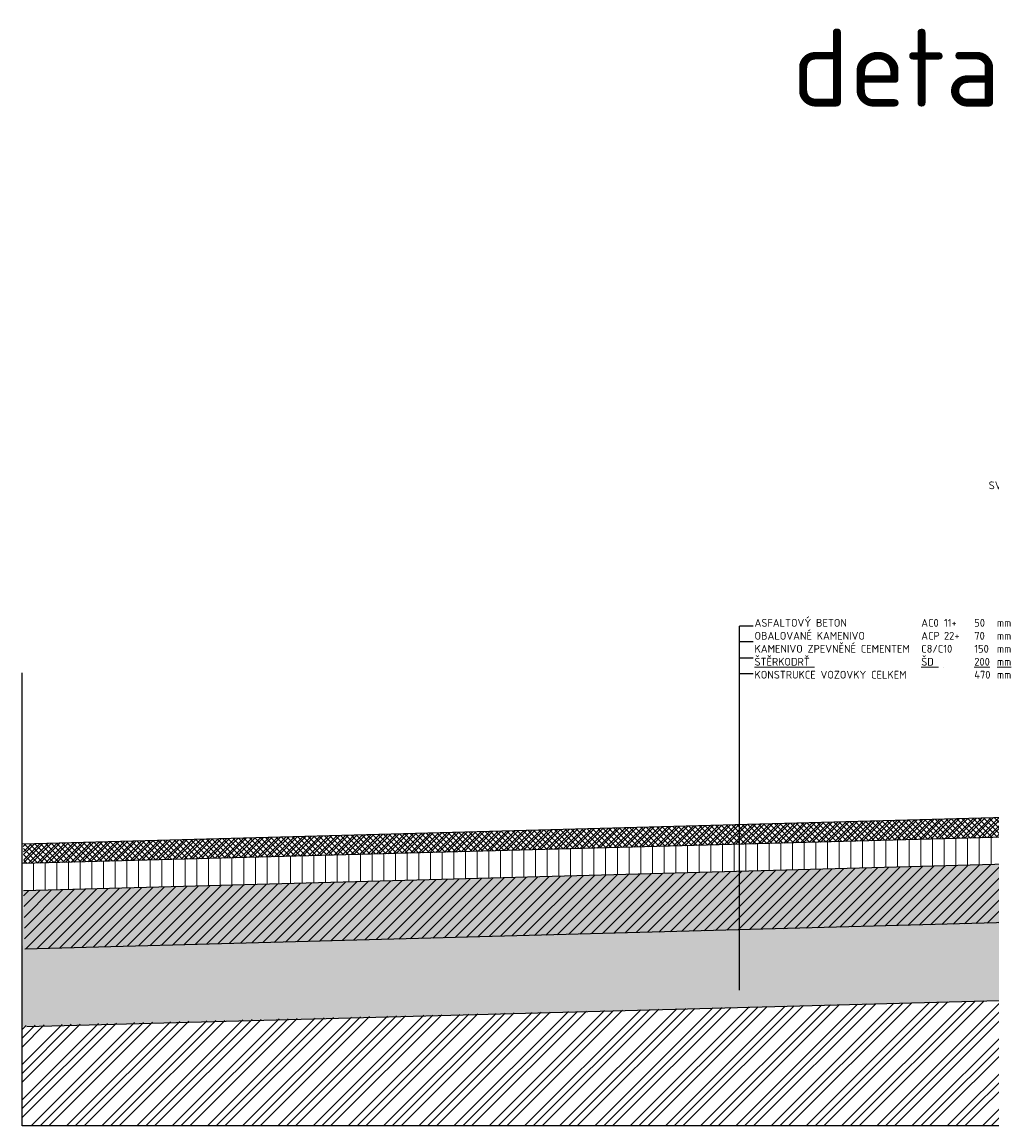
# Model space of a CAD drawing. Header units: millimetres. Extents: x -385852 to 238709, y -99680 to 201840.
# Tile 119 of 176: x 16051 to 18542, y -59798 to -56961. Entities that reach past the tile are written whole.
import ezdxf
from ezdxf import colors
from ezdxf.entities.mleader import LeaderData, LeaderLine
from ezdxf.math import Vec2, Vec3

# ---------------------------------------------------------------- set-up
doc = ezdxf.new("R2010")
doc.units = ezdxf.units.MM
for name, color, linetype in [('_____detaily', 1, 'Continuous'), ('_____detaily @ 10', 1, 'Continuous'), ('_____detaily @ 200', 1, 'Continuous')]:
    doc.layers.add(name, color=color, linetype=linetype)
doc.layers.add('A99_N_txt-popis-10 @ 200', color=240, linetype='Continuous', lineweight=5)
doc.styles.add('A99_kota', font='isocpeur.ttf', dxfattribs={"height": 2})
doc.styles.add('A99_popis', font='isocpeur.ttf')

msp = doc.modelspace()

# ---------------------------------------------------------------- hatches: boundary and pattern name
at = {"layer": '_____detaily @ 200', "linetype": 'Continuous', "lineweight": 0, "ltscale": 8}
h = msp.add_hatch(dxfattribs=at)
h.set_pattern_fill('ZDIVO-STR_PEV', color=256, scale=5, style=2)
h.set_pattern_definition([(45, (0, -8623.5), (-10.6066017, 10.6066017), []), (45, (7.071, -8623.5), (-10.6066017, 10.6066017), []), (135, (0, -8623.5), (-7.0710678, -7.0710678), [])])
h.paths.add_polyline_path([(16053.51143, -59073.42557), (16055.51596, -59123.38976), (18865.45414, -59047.92785), (19452.8339, -59024.24528), (19450.82049, -58974.29488), (18863.17181, -58997.98196)])
h = msp.add_hatch(dxfattribs=at)
h.set_pattern_fill('ZEM_OBECNE', color=256, scale=15, angle=45, style=2)
h.set_pattern_definition([(90, (0, -8623.5), (-30, 0), [])])
h.paths.add_polyline_path([(16052.08144, -59123.48198), (16057.39488, -59193.36454), (18867.33306, -59117.90263), (19455.7579, -59094.18426), (19452.83426, -59024.25431), (18864.51378, -59047.95943)])
h = msp.add_hatch(dxfattribs=at)
h.set_pattern_fill('AR-CONC', color=256, scale=8, angle=-90, style=2)
h.set_pattern_definition([(320, (0, -8623.5), (-5.02017, -57.380815), [6, -66]), (265, (0, -8623.5), (60.17537, 11.100107), [4.8, -52.8]), (10.4514, (-0.42, -8628.28), (55.155163, -46.28075), [5.099215, -56.09137]), (316.1842, (16, -8623.5), (-13.24152, -85.37928), [9, -99]), (6.6356, (14.9, -8630.615), (77.92943, -74.77302), [7.64882, -84.13704]), (261.1842, (16, -8623.5), (77.92949, -74.77296), [7.2, -79.2]), (291, (12, -8631.5), (-32.20951, -47.752564), [6, -66]), (236, (12, -8631.5), (58.012004, -19.465227), [4.8, -52.8]), (341.4514, (9.316, -8635.48), (25.80244, -67.21781), [5.099215, -56.09137]), (307.5, (0, -8623.5), (26.631508, -0.9727884), [0, -52.16, 0, -53.6, 0, -53]), (277.5, (0, -8623.5), (31.552937, -21.045563), [0, -30.56, 0, -50.96, 0, -20.2]), (237.5, (3e-15, -8605.66), (-1.80439, -42.705795), [0, -20, 0, -62.4, 0, -82.8]), (227.5, (4e-15, -8597.66), (8.008399, -46.654894), [0, -26, 0, -41.44, 0, -58.8])])
h.paths.add_polyline_path([(16053.96037, -59193.45676), (16050.73935, -59542.97735), (18881.4295, -59467.61865), (19550.73935, -59440.63995), (19550.73935, -59068.92447), (19454.84804, -59074.21374), (19455.09555, -59094.21096), (18867.33306, -59117.90263)])
h = msp.add_hatch(dxfattribs=at)
h.set_pattern_fill('ZEM_OBECNE', color=256, scale=10, style=2)
h.set_pattern_definition([(45, (0, -8623.5), (-14.1421356, 14.1421356), [])])
h.paths.add_polyline_path([(16053.96037, -59193.45676), (16057.98664, -59343.40272), (18873.37439, -59267.78093), (19550.73935, -59240.47754), (19550.73935, -59090.35573), (18867.33306, -59117.90263)])
at = {"layer": '_____detaily @ 200', "linetype": 'Continuous'}
h = msp.add_hatch(dxfattribs=at)
h.set_pattern_fill('ZEM_PUVODNI', color=256, scale=0.08)
h.set_pattern_definition([(45, (0, -8623.5), (-45.254834, 45.254834), []), (45, (22.63, -8623.5), (-45.254834, 45.254834), []), (45, (45.255, -8623.5), (-45.254834, 45.254834), [])])
h.paths.add_polyline_path([(19163.91755, -59456.23205), (18881.4295, -59467.61865), (16050.73935, -59540), (16050.73935, -59798), (19237, -59798)])

# ---------------------------------------------------------------- linework, layer by layer
at = {"layer": '_____detaily', "linetype": 'Continuous'}
for points in [[(17894, -59449.5), (17894, -58513.5)], [(17929, -58513.5), (17894, -58513.5)], [(17929, -58553.5), (17894, -58553.5)], [(17929, -58596), (17894, -58596)], [(19550.73935, -59798), (16050.73935, -59798), (16050.73935, -58633.5)], [(17929, -58636.5), (17894, -58636.5)], [(18862.5, -58998), (16050.73935, -59073.5)], [(18863.84209, -59047.98198), (16052.08144, -59123.48198)], [(18865.72102, -59117.95676), (16053.96037, -59193.45676)], [(18869.74729, -59267.90272), (16057.98664, -59343.40272)], [(18881.4295, -59467.61865), (16063.35501, -59543.33066)]]:
    msp.add_lwpolyline(points, dxfattribs=at)

# ---------------------------------------------------------------- texts
at = {"layer": '_____detaily', "lineweight": 5, "insert": (17932.5, -58495), "char_height": 20, "attachment_point": 1, "style": 'A99_popis'}
msp.add_mtext_dynamic_manual_height_columns('\\pt440,500,580,640;ASFALTOVÝ BETON ^IAC0^I11+ ^I50^Imm \\POBALOVANÉ KAMENIVO ^IACP^I22+ ^I70^Imm\\P\\pt440,580,640;KAMENIVO ZPEVNĚNÉ CEMENTEM ^IC8/C10 ^I150^Imm \\P\\pt440,500,580,640;{\\LŠTĚRKODRŤ ^IŠD ^I^I200^Imm\\P}KONSTRUKCE VOZOVKY CELKEM ^I^I^I470^Imm', width=675.8979478, gutter_width=12500, heights=[0], dxfattribs=at)
at = {"layer": 'A99_N_txt-popis-10 @ 200', "linetype": 'Continuous', "insert": (18028.59163, -56978.23638), "char_height": 200, "width": 994.8061736, "attachment_point": 1, "style": 'A99_kota'}
msp.add_mtext('detail B', dxfattribs=at)

# ---------------------------------------------------------------- leaders
at = {"layer": '_____detaily @ 10', "lineweight": 5}
ml = msp.add_multileader_mtext('Standard', dxfattribs=at)
ml.set_content('\\A1;{\\C256;SVODNICE NH4}', color=1, style='A99_popis')
ml.set_leader_properties(color=256, linetype='ByLayer', lineweight=-1)
ml.build(insert=Vec2(0, 0))
ml.multileader.update_dxf_attribs({"dogleg_length": 5, "arrow_head_size": 20, "scale": 10})
ctx = ml.context
ctx.base_point, ctx.scale, ctx.char_height, ctx.arrow_head_size, ctx.landing_gap_size, ctx.plane_origin = Vec3(18514, -58151.66667), 10, 20, 20, 20, Vec3(16993.94247, -60008.87083)
notes = []
notes.append((ctx, [(1, (1, 1, 0), (18776, -58151.66667), (-1, 0), 50, [(0, [(18869.42092, -58252.36996)], 0, [])])]))
ctx.mtext.insert, ctx.mtext.width, ctx.mtext.flow_direction = Vec3(18534, -58141.65909), 294.5588722, 5
for ctx, leaders in notes:
    for number, flags, end, landing, length, lines in leaders:
        leader = LeaderData()
        leader.index, (leader.has_last_leader_line, leader.has_dogleg_vector, leader.attachment_direction) = number, flags
        leader.last_leader_point, leader.dogleg_vector, leader.dogleg_length = Vec3(end), Vec3(landing), length
        for number, points, colour, breaks in lines:
            line = LeaderLine()
            line.index, line.vertices, line.color, line.breaks = number, Vec3.list(points), colors.encode_raw_color(colour), breaks
            leader.lines.append(line)
        ctx.leaders.append(leader)

doc.saveas('drawing.dxf')
